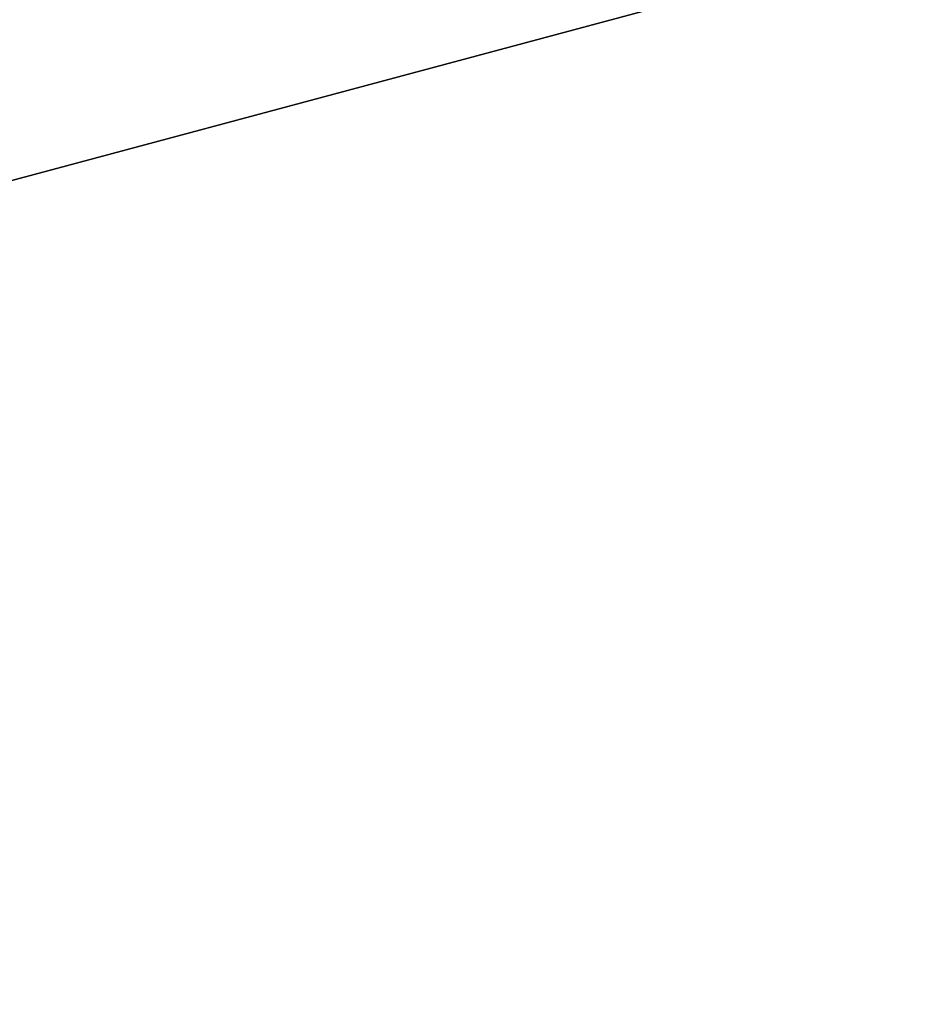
# Model space of a CAD drawing. Header units: millimetres. Extents: x 141.2 to 175.6, y 181.7 to 216.1.
# Tile 223 of 256: x 154.506 to 154.81, y 213.398 to 213.727. Entities that reach past the tile are written whole.
import ezdxf

# ---------------------------------------------------------------- set-up
doc = ezdxf.new("R2010")
doc.units = ezdxf.units.MM
doc.header["$MEASUREMENT"] = 0
doc.layers.add('Default', color=7, linetype='Continuous', true_color=0x000000)

msp = doc.modelspace()

# ---------------------------------------------------------------- meshes
at = {"layer": 'Default', "color": 43}
mesh = msp.add_polyface(dxfattribs=at)
corners = [(153.21727, 214.36122, 10.25982), (154.1349, 214.6071, 10.25982), (155.05254, 214.85298, 10.25982), (153.47546, 213.39764, 10.19006), (154.39308, 213.64352, 10.19006), (155.31071, 213.8894, 10.19006)]
mesh.append_faces([[corners[k] for k in face] for face in [(4, 1, 0, 3), (5, 2, 1, 4)]], dxfattribs={"color": 43})
mesh = msp.add_polyface(dxfattribs=at)
corners = [(153.4213, 213.59979, 7.19737), (154.33893, 213.84567, 7.19737), (155.25656, 214.09155, 7.19737), (153.24075, 214.27359, -2.77827), (154.15839, 214.51947, -2.77827), (155.076, 214.76534, -2.77827)]
mesh.append_faces([[corners[k] for k in face] for face in [(4, 1, 0, 3), (5, 2, 1, 4)]], dxfattribs={"color": 43})
mesh = msp.add_polyface(dxfattribs=at)
corners = [(153.29189, 214.08275, 7.19737), (154.20952, 214.32863, 7.19737), (155.12715, 214.57451, 7.19737), (153.4213, 213.59979, 7.19737), (154.33893, 213.84567, 7.19737), (155.25656, 214.09155, 7.19737)]
mesh.append_faces([[corners[k] for k in face] for face in [(4, 1, 0, 3), (5, 2, 1, 4)]], dxfattribs={"color": 43})
mesh = msp.add_polyface(dxfattribs=at)
corners = [(153.42491, 213.58632, 7.39689), (154.34253, 213.8322, 7.39689), (155.26016, 214.07806, 7.39689), (153.2955, 214.06927, 7.39689), (154.21312, 214.31516, 7.39689), (155.13075, 214.56104, 7.39689)]
mesh.append_faces([[corners[k] for k in face] for face in [(4, 1, 0, 3), (5, 2, 1, 4)]], dxfattribs={"color": 43})
mesh = msp.add_polyface(dxfattribs=at)
corners = [(153.47546, 213.39764, 10.19006), (154.39308, 213.64352, 10.19006), (155.31071, 213.8894, 10.19006), (153.42491, 213.58632, 7.39689), (154.34253, 213.8322, 7.39689), (155.26016, 214.07806, 7.39689)]
mesh.append_faces([[corners[k] for k in face] for face in [(4, 1, 0, 3), (5, 2, 1, 4)]], dxfattribs={"color": 43})

doc.saveas('drawing.dxf')
